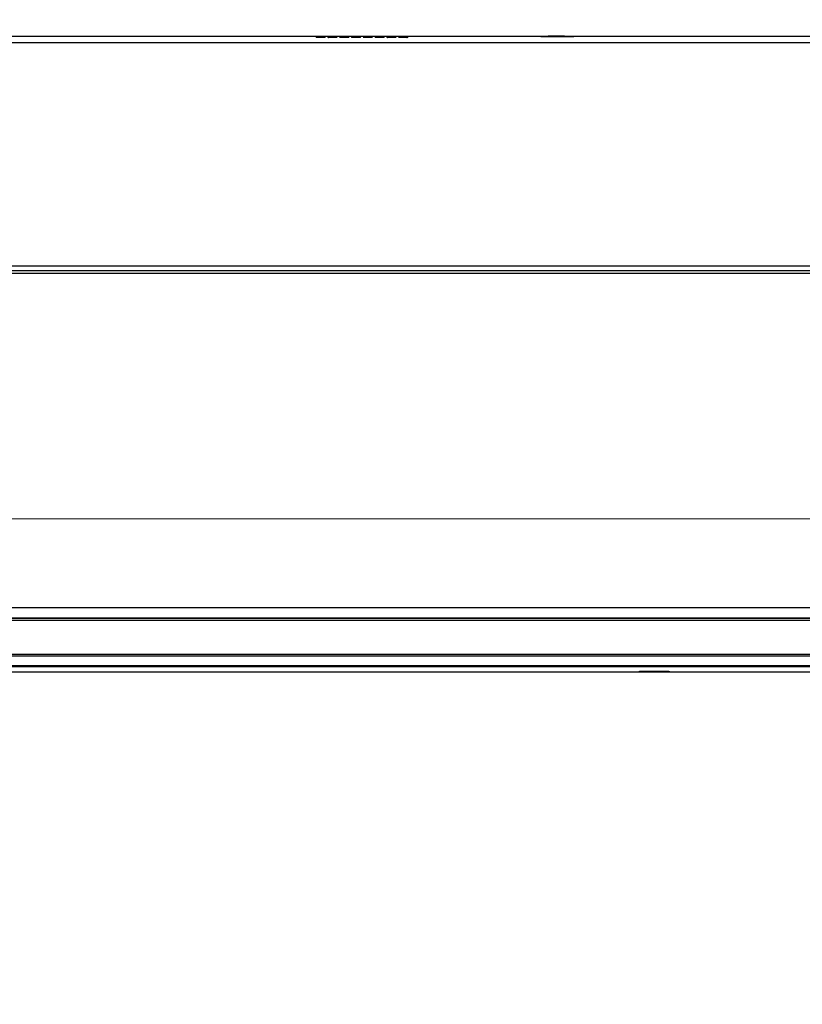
# Model space of a CAD drawing. Header units: millimetres. Extents: x 24385 to 79107, y -56478 to -23676.
# Tile 183 of 256: x 27207 to 27244, y -25763 to -25717. Entities that reach past the tile are written whole.
import ezdxf

# ---------------------------------------------------------------- set-up
doc = ezdxf.new("R2010")
doc.units = ezdxf.units.MM
doc.header["$LTSCALE"] = 2
for name, color, linetype, lineweight in [('0_OPIS', 7, 'Continuous', 13), ('3DPLAN_A_TABELKA POMIESZCZEŃ', 7, 'Continuous', 0), ('A_TXT', 7, 'Continuous', 0)]:
    doc.layers.add(name, color=color, linetype=linetype, lineweight=lineweight)
doc.layers.add('1', color=7, linetype='Continuous', true_color=0xffffff)
for name, color, linetype in [('3DPLAN_A_KRESKOWANIE 1', 253, 'Continuous'), ('3DPLAN_A_OPIS', 8, 'Continuous'), ('IS_KLIM_urządzenia', 3, 'Continuous')]:
    doc.layers.add(name, color=color, linetype=linetype)
doc.styles.add('ARIAL', font='arial.ttf')

# ---------------------------------------------------------------- blocks, each defined once
blk = doc.blocks.new('scienna')
at = {"layer": '1', "color": 3, "linetype": 'Continuous'}
for p, q in [((37481.657, 3090.094), (37575.678, 3090.094)), ((37513.664, 3090.376), (37543.671, 3090.376)), ((37532.92, 3090.33), (37532.92, 3090.32)), ((37533.28, 3090.32), (37533.281, 3090.33)), ((37533.468, 3090.33), (37533.468, 3090.32)), ((37533.828, 3090.32), (37533.829, 3090.33)), ((37534.016, 3090.33), (37534.016, 3090.32)), ((37534.376, 3090.32), (37534.376, 3090.33)), ((37534.564, 3090.33), (37534.564, 3090.32)), ((37534.924, 3090.32), (37534.924, 3090.33)), ((37535.111, 3090.33), (37535.112, 3090.32)), ((37535.472, 3090.32), (37535.472, 3090.33)), ((37535.659, 3090.33), (37535.66, 3090.32)), ((37536.02, 3090.32), (37536.02, 3090.33)), ((37536.207, 3090.33), (37536.207, 3090.32)), ((37536.568, 3090.32), (37536.568, 3090.33)), ((37536.755, 3090.33), (37536.755, 3090.32)), ((37537.116, 3090.32), (37537.116, 3090.33)), ((37543.339, 3090.348), (37543.338, 3090.348)), ((37543.459, 3090.365), (37543.672, 3090.365)), ((37544.725, 3090.347), (37543.462, 3090.347)), ((37544.725, 3090.346), (37543.462, 3090.346)), ((37544.428, 3090.386), (37543.672, 3090.386)), ((37544.427, 3090.376), (37564.952, 3090.376)), ((37544.428, 3090.365), (37544.728, 3090.365)), ((37482.107, 3079.5), (37575.167, 3079.5)), ((37573.704, 3079.693), (37483.582, 3079.693)), ((37488.791, 3079.382), (37568.484, 3079.382)), ((37488.791, 3063.846), (37568.484, 3063.846)), ((37481.951, 3063.362), (37575.324, 3063.362)), ((37567.097, 3063.357), (37490.238, 3063.357)), ((37490.257, 3063.262), (37567.078, 3063.262)), ((37490.104, 3061.685), (37567.23, 3061.685)), ((37490.262, 3061.607), (37567.078, 3061.607)), ((37490.098, 3061.151), (37567.236, 3061.151)), ((37575.963, 3060.847), (37481.371, 3060.847)), ((37567.666, 3061.092), (37489.669, 3061.092)), ((37567.64, 3061.095), (37489.695, 3061.095)), ((37549.145, 3060.873), (37548.036, 3060.873)), ((37548.038, 3060.888), (37549.143, 3060.888)), ((37548.038, 3060.886), (37549.143, 3060.886)), ((37549.284, 3060.885), (37549.285, 3060.885))]:
    blk.add_line(p, q, dxfattribs=at)
at = {"layer": '1', "color": 3, "linetype": 'Continuous', "extrusion": (0, 0, -1)}
for centre, major_axis, ratio, start_param, end_param in [((37543.463, 3090.349), (0.131, 0), 0.025826, 1.581407, 3.141096), ((37544.724, 3090.349), (0.131, 0), 0.025826, 0.000497, 1.560185), ((37548.038, 3060.884), (0.152, 0), 0.025788, 3.14159, 4.707839), ((37549.143, 3060.884), (0.152, 0), 0.025788, 4.716939, 6.283188)]:
    blk.add_ellipse(centre, major_axis=major_axis, ratio=ratio, start_param=start_param, end_param=end_param, dxfattribs=at)
at = {"layer": '1', "color": 3, "linetype": 'Continuous'}
blk.add_ellipse((37544.855, 3090.32), major_axis=(0.0299, -0.0006), ratio=0.999657, start_param=1.590287, end_param=1.873037, dxfattribs=at)
for points, knots in [([(37532.876, 3090.356), (37532.876, 3090.356), (37532.877, 3090.357), (37532.88, 3090.357), (37532.888, 3090.358), (37532.91, 3090.359), (37532.925, 3090.36), (37532.961, 3090.361), (37532.982, 3090.361), (37533.028, 3090.362), (37533.053, 3090.362), (37533.102, 3090.362), (37533.127, 3090.362), (37533.172, 3090.362), (37533.191, 3090.361), (37533.231, 3090.361), (37533.252, 3090.36), (37533.285, 3090.359), (37533.299, 3090.359), (37533.317, 3090.358), (37533.323, 3090.357), (37533.324, 3090.356)], [0, 0, 0, 0, 0.015705, 0.015705, 0.127887, 0.127887, 0.240535, 0.240535, 0.354441, 0.354441, 0.465732, 0.465732, 0.577155, 0.577155, 0.668792, 0.668792, 0.782329, 0.782329, 0.895249, 0.895249, 1, 1, 1, 1]), ([(37532.876, 3090.356), (37532.877, 3090.356), (37532.877, 3090.356), (37532.883, 3090.356), (37532.889, 3090.355), (37532.899, 3090.351), (37532.904, 3090.348), (37532.913, 3090.341), (37532.916, 3090.336), (37532.922, 3090.327), (37532.924, 3090.321), (37532.925, 3090.315), (37532.925, 3090.314), (37532.925, 3090.314), (37532.925, 3090.314), (37532.925, 3090.314)], [0, 0, 0, 0, 0.022741, 0.022741, 0.258924, 0.258924, 0.495112, 0.495112, 0.731233, 0.731233, 0.967168, 0.967168, 0.999221, 0.999221, 1, 1, 1, 1]), ([(37532.952, 3090.32), (37532.932, 3090.321), (37532.908, 3090.322), (37532.891, 3090.323), (37532.887, 3090.323), (37532.887, 3090.323)], [0, 0, 0, 0, 0.527196, 0.837499, 1, 1, 1, 1]), ([(37533.313, 3090.323), (37533.313, 3090.323), (37533.313, 3090.323), (37533.309, 3090.323), (37533.292, 3090.322), (37533.252, 3090.32), (37533.186, 3090.319), (37533.105, 3090.319), (37533.025, 3090.319), (37532.97, 3090.32), (37532.953, 3090.32), (37532.952, 3090.32)], [0, 0, 0, 0, 0.008276, 0.058149, 0.155143, 0.302356, 0.469926, 0.642963, 0.8166, 0.988907, 1, 1, 1, 1]), ([(37533.275, 3090.314), (37533.275, 3090.314), (37533.275, 3090.314), (37533.276, 3090.319), (37533.278, 3090.325), (37533.283, 3090.334), (37533.286, 3090.339), (37533.294, 3090.347), (37533.299, 3090.35), (37533.309, 3090.354), (37533.315, 3090.356), (37533.321, 3090.356), (37533.322, 3090.356), (37533.323, 3090.356), (37533.324, 3090.356), (37533.324, 3090.356)], [0, 0, 0, 0, 0.000779, 0.000779, 0.236546, 0.236546, 0.472304, 0.472304, 0.708197, 0.708197, 0.944286, 0.944286, 0.977259, 0.977259, 1, 1, 1, 1]), ([(37533.424, 3090.356), (37533.424, 3090.356), (37533.425, 3090.357), (37533.428, 3090.357), (37533.436, 3090.358), (37533.458, 3090.359), (37533.473, 3090.36), (37533.509, 3090.361), (37533.53, 3090.361), (37533.576, 3090.362), (37533.6, 3090.362), (37533.65, 3090.362), (37533.675, 3090.362), (37533.719, 3090.362), (37533.739, 3090.361), (37533.779, 3090.361), (37533.8, 3090.36), (37533.833, 3090.359), (37533.847, 3090.359), (37533.865, 3090.358), (37533.871, 3090.357), (37533.872, 3090.356)], [0, 0, 0, 0, 0.015705, 0.015705, 0.127887, 0.127887, 0.240535, 0.240535, 0.354441, 0.354441, 0.465732, 0.465732, 0.577155, 0.577155, 0.668792, 0.668792, 0.782329, 0.782329, 0.895249, 0.895249, 1, 1, 1, 1]), ([(37533.424, 3090.356), (37533.425, 3090.356), (37533.425, 3090.356), (37533.431, 3090.356), (37533.437, 3090.355), (37533.447, 3090.351), (37533.452, 3090.348), (37533.461, 3090.341), (37533.464, 3090.336), (37533.47, 3090.327), (37533.472, 3090.321), (37533.473, 3090.315), (37533.473, 3090.314), (37533.473, 3090.314), (37533.473, 3090.314), (37533.473, 3090.314)], [0, 0, 0, 0, 0.022741, 0.022741, 0.258924, 0.258924, 0.495112, 0.495112, 0.731233, 0.731233, 0.967168, 0.967168, 0.999221, 0.999221, 1, 1, 1, 1]), ([(37533.5, 3090.32), (37533.48, 3090.321), (37533.455, 3090.322), (37533.439, 3090.323), (37533.435, 3090.323), (37533.435, 3090.323)], [0, 0, 0, 0, 0.527144, 0.837416, 1, 1, 1, 1]), ([(37533.861, 3090.323), (37533.861, 3090.323), (37533.861, 3090.323), (37533.857, 3090.323), (37533.84, 3090.322), (37533.8, 3090.32), (37533.734, 3090.319), (37533.653, 3090.319), (37533.573, 3090.319), (37533.518, 3090.32), (37533.501, 3090.32), (37533.5, 3090.32)], [0, 0, 0, 0, 0.008388, 0.058256, 0.155239, 0.302435, 0.469986, 0.643003, 0.816621, 0.988909, 1, 1, 1, 1]), ([(37533.823, 3090.314), (37533.823, 3090.314), (37533.823, 3090.314), (37533.824, 3090.319), (37533.826, 3090.325), (37533.831, 3090.334), (37533.834, 3090.339), (37533.842, 3090.347), (37533.847, 3090.35), (37533.857, 3090.354), (37533.863, 3090.356), (37533.869, 3090.356), (37533.87, 3090.356), (37533.871, 3090.356), (37533.872, 3090.356), (37533.872, 3090.356)], [0, 0, 0, 0, 0.000779, 0.000779, 0.236546, 0.236546, 0.472304, 0.472304, 0.708197, 0.708197, 0.944286, 0.944286, 0.977259, 0.977259, 1, 1, 1, 1]), ([(37533.972, 3090.356), (37533.972, 3090.356), (37533.973, 3090.357), (37533.976, 3090.357), (37533.983, 3090.358), (37534.006, 3090.359), (37534.021, 3090.36), (37534.057, 3090.361), (37534.078, 3090.361), (37534.124, 3090.362), (37534.148, 3090.362), (37534.198, 3090.362), (37534.223, 3090.362), (37534.267, 3090.362), (37534.287, 3090.361), (37534.327, 3090.361), (37534.347, 3090.36), (37534.381, 3090.359), (37534.394, 3090.359), (37534.413, 3090.358), (37534.418, 3090.357), (37534.42, 3090.356)], [0, 0, 0, 0, 0.015705, 0.015705, 0.127887, 0.127887, 0.240535, 0.240535, 0.354441, 0.354441, 0.465732, 0.465732, 0.577155, 0.577155, 0.668792, 0.668792, 0.782329, 0.782329, 0.895249, 0.895249, 1, 1, 1, 1]), ([(37533.972, 3090.356), (37533.972, 3090.356), (37533.973, 3090.356), (37533.979, 3090.356), (37533.985, 3090.355), (37533.995, 3090.351), (37534, 3090.348), (37534.009, 3090.341), (37534.012, 3090.336), (37534.018, 3090.327), (37534.02, 3090.321), (37534.021, 3090.315), (37534.021, 3090.314), (37534.021, 3090.314), (37534.021, 3090.314), (37534.021, 3090.314)], [0, 0, 0, 0, 0.022741, 0.022741, 0.258924, 0.258924, 0.495112, 0.495112, 0.731233, 0.731233, 0.967168, 0.967168, 0.999221, 0.999221, 1, 1, 1, 1]), ([(37534.048, 3090.32), (37534.028, 3090.321), (37534.003, 3090.322), (37533.986, 3090.323), (37533.983, 3090.323), (37533.983, 3090.323)], [0, 0, 0, 0, 0.527148, 0.837422, 1, 1, 1, 1]), ([(37534.409, 3090.323), (37534.409, 3090.323), (37534.409, 3090.323), (37534.405, 3090.323), (37534.388, 3090.322), (37534.348, 3090.32), (37534.282, 3090.319), (37534.201, 3090.319), (37534.121, 3090.319), (37534.066, 3090.32), (37534.049, 3090.32), (37534.048, 3090.32)], [0, 0, 0, 0, 0.008075, 0.057958, 0.154972, 0.302214, 0.469818, 0.642891, 0.816563, 0.988905, 1, 1, 1, 1]), ([(37534.371, 3090.314), (37534.371, 3090.314), (37534.371, 3090.314), (37534.372, 3090.319), (37534.373, 3090.325), (37534.379, 3090.334), (37534.382, 3090.339), (37534.39, 3090.347), (37534.395, 3090.35), (37534.405, 3090.354), (37534.411, 3090.356), (37534.417, 3090.356), (37534.418, 3090.356), (37534.419, 3090.356), (37534.42, 3090.356), (37534.42, 3090.356)], [0, 0, 0, 0, 0.000779, 0.000779, 0.236546, 0.236546, 0.472304, 0.472304, 0.708197, 0.708197, 0.944286, 0.944286, 0.977259, 0.977259, 1, 1, 1, 1]), ([(37534.52, 3090.356), (37534.52, 3090.356), (37534.52, 3090.357), (37534.524, 3090.357), (37534.531, 3090.358), (37534.553, 3090.359), (37534.568, 3090.36), (37534.605, 3090.361), (37534.626, 3090.361), (37534.672, 3090.362), (37534.696, 3090.362), (37534.746, 3090.362), (37534.771, 3090.362), (37534.815, 3090.362), (37534.835, 3090.361), (37534.875, 3090.361), (37534.895, 3090.36), (37534.929, 3090.359), (37534.942, 3090.359), (37534.961, 3090.358), (37534.966, 3090.357), (37534.968, 3090.356)], [0, 0, 0, 0, 0.015705, 0.015705, 0.127887, 0.127887, 0.240535, 0.240535, 0.354441, 0.354441, 0.465732, 0.465732, 0.577155, 0.577155, 0.668792, 0.668792, 0.782329, 0.782329, 0.895249, 0.895249, 1, 1, 1, 1]), ([(37534.52, 3090.356), (37534.52, 3090.356), (37534.521, 3090.356), (37534.527, 3090.356), (37534.533, 3090.355), (37534.543, 3090.351), (37534.548, 3090.348), (37534.556, 3090.341), (37534.56, 3090.336), (37534.566, 3090.327), (37534.568, 3090.321), (37534.569, 3090.315), (37534.569, 3090.314), (37534.569, 3090.314), (37534.569, 3090.314), (37534.569, 3090.314)], [0, 0, 0, 0, 0.022741, 0.022741, 0.258924, 0.258924, 0.495112, 0.495112, 0.731233, 0.731233, 0.967168, 0.967168, 0.999221, 0.999221, 1, 1, 1, 1]), ([(37534.595, 3090.32), (37534.576, 3090.321), (37534.551, 3090.322), (37534.534, 3090.323), (37534.531, 3090.323), (37534.531, 3090.323)], [0, 0, 0, 0, 0.527157, 0.837438, 1, 1, 1, 1]), ([(37534.957, 3090.323), (37534.957, 3090.323), (37534.957, 3090.323), (37534.952, 3090.323), (37534.935, 3090.322), (37534.896, 3090.32), (37534.83, 3090.319), (37534.749, 3090.319), (37534.668, 3090.319), (37534.614, 3090.32), (37534.596, 3090.32), (37534.595, 3090.32)], [0, 0, 0, 0, 0.008189, 0.058066, 0.155069, 0.302294, 0.469879, 0.642931, 0.816584, 0.988906, 1, 1, 1, 1]), ([(37534.919, 3090.314), (37534.919, 3090.314), (37534.919, 3090.314), (37534.92, 3090.319), (37534.921, 3090.325), (37534.926, 3090.334), (37534.93, 3090.339), (37534.938, 3090.347), (37534.943, 3090.35), (37534.953, 3090.354), (37534.959, 3090.356), (37534.965, 3090.356), (37534.966, 3090.356), (37534.967, 3090.356), (37534.968, 3090.356), (37534.968, 3090.356)], [0, 0, 0, 0, 0.000779, 0.000779, 0.236546, 0.236546, 0.472304, 0.472304, 0.708197, 0.708197, 0.944286, 0.944286, 0.977259, 0.977259, 1, 1, 1, 1]), ([(37535.068, 3090.356), (37535.068, 3090.356), (37535.068, 3090.357), (37535.072, 3090.357), (37535.079, 3090.358), (37535.101, 3090.359), (37535.116, 3090.36), (37535.152, 3090.361), (37535.174, 3090.361), (37535.22, 3090.362), (37535.244, 3090.362), (37535.293, 3090.362), (37535.319, 3090.362), (37535.363, 3090.362), (37535.383, 3090.361), (37535.423, 3090.361), (37535.443, 3090.36), (37535.477, 3090.359), (37535.49, 3090.359), (37535.509, 3090.358), (37535.514, 3090.357), (37535.516, 3090.356)], [0, 0, 0, 0, 0.015705, 0.015705, 0.127887, 0.127887, 0.240535, 0.240535, 0.354441, 0.354441, 0.465732, 0.465732, 0.577155, 0.577155, 0.668792, 0.668792, 0.782329, 0.782329, 0.895249, 0.895249, 1, 1, 1, 1]), ([(37535.068, 3090.356), (37535.068, 3090.356), (37535.069, 3090.356), (37535.075, 3090.356), (37535.081, 3090.355), (37535.091, 3090.351), (37535.096, 3090.348), (37535.104, 3090.341), (37535.108, 3090.336), (37535.114, 3090.327), (37535.116, 3090.321), (37535.117, 3090.315), (37535.117, 3090.314), (37535.117, 3090.314), (37535.117, 3090.314), (37535.117, 3090.314)], [0, 0, 0, 0, 0.022741, 0.022741, 0.258924, 0.258924, 0.495112, 0.495112, 0.731233, 0.731233, 0.967168, 0.967168, 0.999221, 0.999221, 1, 1, 1, 1]), ([(37535.143, 3090.32), (37535.123, 3090.321), (37535.099, 3090.322), (37535.082, 3090.323), (37535.079, 3090.323), (37535.079, 3090.323)], [0, 0, 0, 0, 0.527174, 0.837463, 1, 1, 1, 1]), ([(37535.505, 3090.323), (37535.505, 3090.323), (37535.504, 3090.323), (37535.5, 3090.323), (37535.483, 3090.322), (37535.443, 3090.32), (37535.378, 3090.319), (37535.296, 3090.319), (37535.216, 3090.319), (37535.162, 3090.32), (37535.144, 3090.32), (37535.143, 3090.32)], [0, 0, 0, 0, 0.008163, 0.058042, 0.155047, 0.302276, 0.469866, 0.642922, 0.81658, 0.988906, 1, 1, 1, 1]), ([(37535.467, 3090.314), (37535.467, 3090.314), (37535.467, 3090.314), (37535.467, 3090.319), (37535.469, 3090.325), (37535.474, 3090.334), (37535.478, 3090.339), (37535.486, 3090.347), (37535.491, 3090.35), (37535.501, 3090.354), (37535.506, 3090.356), (37535.513, 3090.356), (37535.514, 3090.356), (37535.515, 3090.356), (37535.515, 3090.356), (37535.516, 3090.356)], [0, 0, 0, 0, 0.000779, 0.000779, 0.236546, 0.236546, 0.472304, 0.472304, 0.708197, 0.708197, 0.944286, 0.944286, 0.977259, 0.977259, 1, 1, 1, 1]), ([(37535.616, 3090.356), (37535.616, 3090.356), (37535.616, 3090.357), (37535.62, 3090.357), (37535.627, 3090.358), (37535.649, 3090.359), (37535.664, 3090.36), (37535.7, 3090.361), (37535.722, 3090.361), (37535.767, 3090.362), (37535.792, 3090.362), (37535.841, 3090.362), (37535.867, 3090.362), (37535.911, 3090.362), (37535.931, 3090.361), (37535.971, 3090.361), (37535.991, 3090.36), (37536.025, 3090.359), (37536.038, 3090.359), (37536.056, 3090.358), (37536.062, 3090.357), (37536.064, 3090.356)], [0, 0, 0, 0, 0.015705, 0.015705, 0.127887, 0.127887, 0.240535, 0.240535, 0.354441, 0.354441, 0.465732, 0.465732, 0.577155, 0.577155, 0.668792, 0.668792, 0.782329, 0.782329, 0.895249, 0.895249, 1, 1, 1, 1]), ([(37535.616, 3090.356), (37535.616, 3090.356), (37535.617, 3090.356), (37535.623, 3090.356), (37535.628, 3090.355), (37535.639, 3090.351), (37535.644, 3090.348), (37535.652, 3090.341), (37535.656, 3090.336), (37535.661, 3090.327), (37535.663, 3090.321), (37535.665, 3090.315), (37535.665, 3090.314), (37535.665, 3090.314), (37535.665, 3090.314), (37535.665, 3090.314)], [0, 0, 0, 0, 0.022741, 0.022741, 0.258924, 0.258924, 0.495112, 0.495112, 0.731233, 0.731233, 0.967168, 0.967168, 0.999221, 0.999221, 1, 1, 1, 1]), ([(37535.691, 3090.32), (37535.671, 3090.321), (37535.647, 3090.322), (37535.63, 3090.323), (37535.627, 3090.323), (37535.627, 3090.323)], [0, 0, 0, 0, 0.527219, 0.837534, 1, 1, 1, 1]), ([(37536.053, 3090.323), (37536.053, 3090.323), (37536.052, 3090.323), (37536.048, 3090.323), (37536.031, 3090.322), (37535.991, 3090.32), (37535.926, 3090.319), (37535.844, 3090.319), (37535.764, 3090.319), (37535.71, 3090.32), (37535.692, 3090.32), (37535.691, 3090.32)], [0, 0, 0, 0, 0.008335, 0.058205, 0.155193, 0.302397, 0.469957, 0.642984, 0.816611, 0.988908, 1, 1, 1, 1]), ([(37536.015, 3090.314), (37536.015, 3090.314), (37536.015, 3090.314), (37536.015, 3090.319), (37536.017, 3090.325), (37536.022, 3090.334), (37536.026, 3090.339), (37536.034, 3090.347), (37536.039, 3090.35), (37536.049, 3090.354), (37536.054, 3090.356), (37536.061, 3090.356), (37536.061, 3090.356), (37536.063, 3090.356), (37536.063, 3090.356), (37536.064, 3090.356)], [0, 0, 0, 0, 0.000779, 0.000779, 0.236546, 0.236546, 0.472304, 0.472304, 0.708197, 0.708197, 0.944286, 0.944286, 0.977259, 0.977259, 1, 1, 1, 1]), ([(37536.163, 3090.356), (37536.164, 3090.356), (37536.164, 3090.357), (37536.168, 3090.357), (37536.175, 3090.358), (37536.197, 3090.359), (37536.212, 3090.36), (37536.248, 3090.361), (37536.27, 3090.361), (37536.315, 3090.362), (37536.34, 3090.362), (37536.389, 3090.362), (37536.415, 3090.362), (37536.459, 3090.362), (37536.478, 3090.361), (37536.519, 3090.361), (37536.539, 3090.36), (37536.572, 3090.359), (37536.586, 3090.359), (37536.604, 3090.358), (37536.61, 3090.357), (37536.612, 3090.356)], [0, 0, 0, 0, 0.015705, 0.015705, 0.127887, 0.127887, 0.240535, 0.240535, 0.354441, 0.354441, 0.465732, 0.465732, 0.577155, 0.577155, 0.668792, 0.668792, 0.782329, 0.782329, 0.895249, 0.895249, 1, 1, 1, 1]), ([(37536.163, 3090.356), (37536.164, 3090.356), (37536.165, 3090.356), (37536.171, 3090.356), (37536.176, 3090.355), (37536.187, 3090.351), (37536.192, 3090.348), (37536.2, 3090.341), (37536.204, 3090.336), (37536.209, 3090.327), (37536.211, 3090.321), (37536.213, 3090.315), (37536.213, 3090.314), (37536.213, 3090.314), (37536.213, 3090.314), (37536.213, 3090.314)], [0, 0, 0, 0, 0.022741, 0.022741, 0.258924, 0.258924, 0.495112, 0.495112, 0.731233, 0.731233, 0.967168, 0.967168, 0.999221, 0.999221, 1, 1, 1, 1]), ([(37536.239, 3090.32), (37536.219, 3090.321), (37536.195, 3090.322), (37536.178, 3090.323), (37536.175, 3090.323), (37536.175, 3090.323)], [0, 0, 0, 0, 0.52714, 0.83741, 1, 1, 1, 1]), ([(37536.6, 3090.323), (37536.6, 3090.323), (37536.6, 3090.323), (37536.596, 3090.323), (37536.579, 3090.322), (37536.539, 3090.32), (37536.473, 3090.319), (37536.392, 3090.319), (37536.312, 3090.319), (37536.258, 3090.32), (37536.24, 3090.32), (37536.239, 3090.32)], [0, 0, 0, 0, 0.008382, 0.05825, 0.155233, 0.30243, 0.469982, 0.643001, 0.81662, 0.988908, 1, 1, 1, 1]), ([(37536.562, 3090.314), (37536.562, 3090.314), (37536.562, 3090.314), (37536.563, 3090.319), (37536.565, 3090.325), (37536.57, 3090.334), (37536.574, 3090.339), (37536.582, 3090.347), (37536.586, 3090.35), (37536.597, 3090.354), (37536.602, 3090.356), (37536.609, 3090.356), (37536.609, 3090.356), (37536.611, 3090.356), (37536.611, 3090.356), (37536.612, 3090.356)], [0, 0, 0, 0, 0.000779, 0.000779, 0.236546, 0.236546, 0.472304, 0.472304, 0.708197, 0.708197, 0.944286, 0.944286, 0.977259, 0.977259, 1, 1, 1, 1]), ([(37536.711, 3090.356), (37536.712, 3090.356), (37536.712, 3090.357), (37536.716, 3090.357), (37536.723, 3090.358), (37536.745, 3090.359), (37536.76, 3090.36), (37536.796, 3090.361), (37536.818, 3090.361), (37536.863, 3090.362), (37536.888, 3090.362), (37536.937, 3090.362), (37536.963, 3090.362), (37537.007, 3090.362), (37537.026, 3090.361), (37537.066, 3090.361), (37537.087, 3090.36), (37537.12, 3090.359), (37537.134, 3090.359), (37537.152, 3090.358), (37537.158, 3090.357), (37537.16, 3090.356)], [0, 0, 0, 0, 0.015705, 0.015705, 0.127887, 0.127887, 0.240535, 0.240535, 0.354441, 0.354441, 0.465732, 0.465732, 0.577155, 0.577155, 0.668792, 0.668792, 0.782329, 0.782329, 0.895249, 0.895249, 1, 1, 1, 1]), ([(37536.711, 3090.356), (37536.712, 3090.356), (37536.712, 3090.356), (37536.719, 3090.356), (37536.724, 3090.355), (37536.735, 3090.351), (37536.739, 3090.348), (37536.748, 3090.341), (37536.752, 3090.336), (37536.757, 3090.327), (37536.759, 3090.321), (37536.76, 3090.315), (37536.761, 3090.314), (37536.761, 3090.314), (37536.761, 3090.314), (37536.761, 3090.314)], [0, 0, 0, 0, 0.022741, 0.022741, 0.258924, 0.258924, 0.495112, 0.495112, 0.731233, 0.731233, 0.967168, 0.967168, 0.999221, 0.999221, 1, 1, 1, 1]), ([(37536.787, 3090.32), (37536.767, 3090.321), (37536.743, 3090.322), (37536.726, 3090.323), (37536.723, 3090.323), (37536.723, 3090.323)], [0, 0, 0, 0, 0.527217, 0.837532, 1, 1, 1, 1]), ([(37537.148, 3090.323), (37537.148, 3090.323), (37537.148, 3090.323), (37537.144, 3090.323), (37537.127, 3090.322), (37537.087, 3090.32), (37537.021, 3090.319), (37536.94, 3090.319), (37536.86, 3090.319), (37536.805, 3090.32), (37536.788, 3090.32), (37536.787, 3090.32)], [0, 0, 0, 0, 0.008332, 0.058203, 0.155191, 0.302395, 0.469956, 0.642983, 0.816611, 0.988908, 1, 1, 1, 1]), ([(37537.11, 3090.314), (37537.11, 3090.314), (37537.11, 3090.314), (37537.111, 3090.319), (37537.113, 3090.325), (37537.118, 3090.334), (37537.121, 3090.339), (37537.13, 3090.347), (37537.134, 3090.35), (37537.145, 3090.354), (37537.15, 3090.356), (37537.156, 3090.356), (37537.157, 3090.356), (37537.159, 3090.356), (37537.159, 3090.356), (37537.16, 3090.356)], [0, 0, 0, 0, 0.000779, 0.000779, 0.236546, 0.236546, 0.472304, 0.472304, 0.708197, 0.708197, 0.944286, 0.944286, 0.977259, 0.977259, 1, 1, 1, 1]), ([(37543.672, 3090.384), (37543.672, 3090.384), (37543.672, 3090.385), (37543.672, 3090.385), (37543.672, 3090.385), (37543.672, 3090.386), (37543.672, 3090.386), (37543.672, 3090.386)], [0, 0, 0, 0, 0.2545, 0.2545, 0.509, 0.509, 1, 1, 1, 1]), ([(37544.428, 3090.385), (37544.428, 3090.385), (37544.428, 3090.385), (37544.428, 3090.385), (37544.428, 3090.385), (37544.428, 3090.384), (37544.428, 3090.384), (37544.428, 3090.383)], [0, 0, 0, 0, 0.254607, 0.254607, 0.509214, 0.509214, 1, 1, 1, 1]), ([(37544.428, 3090.383), (37544.428, 3090.38), (37544.428, 3090.377), (37544.428, 3090.37), (37544.428, 3090.366), (37544.428, 3090.358), (37544.428, 3090.354), (37544.428, 3090.349), (37544.428, 3090.347), (37544.428, 3090.346)], [0, 0, 0, 0, 0.251504, 0.251504, 0.570467, 0.570467, 0.88943, 0.88943, 1, 1, 1, 1])]:
    blk.add_open_spline(points, degree=3, knots=knots, dxfattribs=at)
for points, degree in [([(37543.672, 3090.384), (37543.672, 3090.371), (37543.671, 3090.359), (37543.671, 3090.346)], 3), ([(37544.428, 3090.385), (37543.672, 3090.386)], 1)]:
    blk.add_open_spline(points, degree=degree, dxfattribs=at)
blk = doc.blocks.new('kondygnacja -1')
at = {"layer": '3DPLAN_A_KRESKOWANIE 1'}
h = blk.add_hatch(dxfattribs=at)
h.set_pattern_fill('ANSI31', color=256, scale=7.5, style=0)
h.set_pattern_definition([(45, (23044.838, -26883.88), (-16.83798, 16.83798), [])])
h.paths.add_polyline_path([(31677.485, -24430.84), (30214.868, -24430.84), (30214.868, -24470.84), (30429.606, -24470.84), (30429.606, -24477.84), (30447.606, -24477.84), (30447.606, -24818.84), (30476.606, -24818.84), (30476.606, -24470.84), (31012.606, -24470.84), (31012.606, -24478.84), (31079.606, -24478.84), (31079.606, -24470.84), (31638.606, -24470.84), (31638.606, -25036.84), (31079.606, -25036.84), (31079.606, -25028.84), (31012.606, -25028.84), (31012.606, -25036.84), (30611.38, -25036.84), (30611.38, -25072.84), (31023.606, -25072.84), (31034.606, -25082.84), (31034.606, -25330.84), (31023.606, -25340.84), (30831.396, -25340.84, -0.038531), (30832.58, -25356.183), (30832.58, -25371.84), (31079.606, -25371.84), (31079.606, -25072.84), (31638.606, -25072.84), (31638.606, -25943.84), (30832.58, -25943.84), (30832.58, -26009.84), (31677.485, -26009.84)])
h.paths.add_polyline_path([(30682.606, -26009.84), (30832.58, -26009.84), (30832.58, -25943.84), (30760.606, -25943.84), (30760.606, -25454.668), (30735.606, -25464.584), (30735.606, -25943.84), (30682.606, -25943.84)])
h.paths.add_polyline_path([(30679.606, -25371.84), (30735.606, -25371.84), (30735.606, -25464.584), (30760.606, -25454.668), (30760.606, -25371.84), (30832.58, -25371.84), (30832.58, -25356.183, 0.038531), (30831.396, -25340.84), (30679.606, -25340.84)])
h.paths.add_polyline_path([(30355.83, -25371.84), (30425.606, -25371.84), (30425.606, -25379.84), (30463.606, -25379.84), (30463.606, -25424.739), (30471.606, -25424.739), (30471.606, -25395.84), (30533.606, -25395.84), (30533.606, -25371.84), (30576.606, -25371.84), (30576.606, -25341.84), (30472.606, -25341.84), (30472.606, -25326.84), (30427.606, -25326.84), (30427.606, -25341.84), (30355.83, -25341.84)])
h.paths.add_polyline_path([(30456.606, -25936.84), (30425.606, -25936.84), (30425.606, -25945.84), (30380.606, -25945.84), (30380.606, -26009.84), (30512.606, -26009.84), (30512.606, -25943.84), (30466.606, -25943.84), (30466.606, -25712.84), (30456.606, -25712.84)])
h.paths.add_polyline_path([(28888.606, -25941.84), (28888.606, -26009.84), (29013.606, -26009.84), (29013.606, -25941.84)])
h.paths.add_polyline_path([(28591.166, -26009.84), (28591.166, -25944.84), (28547.606, -25944.84), (28547.606, -26009.84)])
h.paths.add_polyline_path([(28624.606, -25870.534), (28654.797, -25870.534), (28654.797, -25924.534), (28624.606, -25924.534), (28624.606, -25944.84), (28591.166, -25944.84), (28591.166, -26009.84), (28713.606, -26009.84), (28713.606, -25941.84), (28672.606, -25941.84), (28672.606, -25932.84), (28657.606, -25932.84), (28657.606, -25716.84), (28624.606, -25716.84)])
h.paths.add_polyline_path([(28372.606, -25944.84), (28328.606, -25944.84), (28328.606, -25907.84), (28282.606, -25907.84), (28282.606, -25944.84), (28248.606, -25944.84), (28248.606, -26009.84), (28372.606, -26009.84)])
h.paths.add_polyline_path([(28092.606, -25563.84), (28054.606, -25563.84), (28054.606, -25383.84), (28067.602, -25383.84), (28067.606, -25375.84), (28340.606, -25375.84), (28340.606, -25341.84), (28070.606, -25341.84), (28070.606, -25332.84), (28030.606, -25332.84), (28030.606, -25395.598), (28048.707, -25395.598), (28048.707, -25449.598), (28030.606, -25449.598), (28030.606, -26009.84), (28073.606, -26009.84), (28073.606, -25944.84), (28054.606, -25944.84), (28054.606, -25668.84), (28092.606, -25668.84)])
h.paths.add_polyline_path([(27949.606, -25495.746), (27949.606, -25507.746), (27983.295, -25507.746), (27983.295, -25521.746), (27949.606, -25521.746), (27949.606, -25531.84), (27999.606, -25531.84), (27999.606, -25934.84), (27982.606, -25934.84), (27982.606, -25942.84), (27947.606, -25942.84), (27947.606, -26009.84), (28026.624, -26009.84), (28026.624, -25449.598), (27999.606, -25449.598), (27999.606, -25463.84), (27949.606, -25463.84), (27949.606, -25481.746), (27983.295, -25481.746), (27983.295, -25495.746)])
h.paths.add_polyline_path([(27982.606, -25361.84), (27952.606, -25361.84), (27952.606, -25332.84), (28026.624, -25332.84), (28026.624, -25395.598), (27999.606, -25395.598), (27999.606, -25377.84), (27982.606, -25377.84)])
h.paths.add_polyline_path([(26818.606, -25892.84), (26781.485, -25892.84), (26781.485, -26009.84), (26894.541, -26009.84), (26894.541, -25942.84), (26830.606, -25942.84), (26830.606, -25930.84), (26818.606, -25930.84)])
h.paths.add_polyline_path([(26894.541, -26009.84), (27115.936, -26009.84), (27115.936, -25942.84), (26894.541, -25942.84)])
h.paths.add_polyline_path([(27115.936, -25942.84), (27115.936, -26009.84), (27466.606, -26009.84), (27466.606, -25942.84), (27427.606, -25942.84), (27427.606, -25933.84), (27384.606, -25933.84), (27384.606, -25942.84)])
h.paths.add_polyline_path([(27641.606, -25942.84), (27641.606, -26009.84), (27802.606, -26009.84), (27802.606, -25942.84)])
h.paths.add_polyline_path([(30621.105, -25040.467), (30688.374, -25040.467), (30688.374, -25072.867), (30621.105, -25072.867)], flags=24)
at = {"layer": 'A_TXT'}
blk.add_line((27372.548, -25740.253), (27164.4, -25740.253), dxfattribs=at)
at = {"layer": '3DPLAN_A_OPIS', "color": 1, "lineweight": 30, "style": 'ARIAL'}
for tag, p in [('PRZESUNIĘCIE_WEJŚCIA', (27655.165, -24535.333)), ('WYŁĄCZONE', (27007.179, -24723.982)), ('Z_OPRACOWANIA', (26996.84, -24746.417)), ('WYŁĄCZONE', (30803.053, -24760.867)), ('Z_OPRACOWANIA', (30792.713, -24783.301)), ('WYŁĄCZONE', (28894.898, -24826.593)), ('Z_OPRACOWANIA', (28884.559, -24849.027)), ('POWIĘKSZENIE_WEJŚCIA', (28313.679, -25144.412)), ('POWIĘKSZENIE_WEJŚCIA', (29600.622, -25191.363)), ('POWIĘKSZENIE_WEJŚCIA', (28011.449, -25235.417)), ('WYŁĄCZONE', (29754.423, -25678.169)), ('Z_OPRACOWANIA', (29744.084, -25700.603)), ('WYJŚCIE_EWAKUACYJNE', (27763.791, -26106.068))]:
    blk.add_attdef(tag, p, '', height=12, dxfattribs=at)
at = {"layer": '3DPLAN_A_OPIS', "color": 0, "lineweight": 30, "style": 'ARIAL'}
for tag, p in [('UGUL_1', (29350.296, -24586.012)), ('UGUL_2', (29622.921, -24586.012)), ('UGUL_3', (29833.15, -24586.012))]:
    blk.add_attdef(tag, p, '', height=12, dxfattribs=at)
at = {"layer": '3DPLAN_A_TABELKA POMIESZCZEŃ', "ltscale": 0.5, "style": 'ARIAL'}
for tag, p in [('KURTYNA', (27861.913, -26064.849)), ('POWIETRZNA', (27861.913, -26084.562))]:
    blk.add_attdef(tag, p, '', height=12, dxfattribs=at)

msp = doc.modelspace()

# ---------------------------------------------------------------- block references
at = {"layer": '0_OPIS'}
msp.add_blockref('kondygnacja -1', (0, 0), dxfattribs=at)
at = {"layer": 'IS_KLIM_urządzenia'}
msp.add_blockref('scienna', (-10311.857, -28808.216), dxfattribs=at)

doc.saveas('drawing.dxf')
